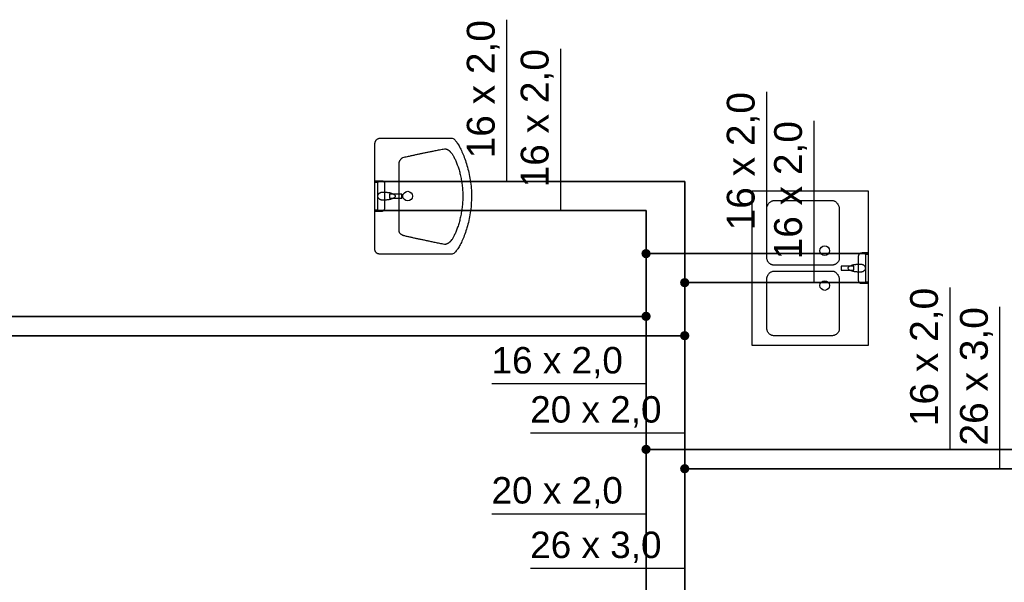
# Model space of a CAD drawing. Extents: x -69357 to 44456, y -75057 to 4617.
# Tile 17 of 23: x 33932 to 39028, y -42935 to -40025. Entities that reach past the tile are written whole.
import ezdxf
from ezdxf.lldxf.tags import DXFTag

# ---------------------------------------------------------------- set-up
doc = ezdxf.new("R2010")
doc.units = 0
doc.layers.add('IS_Ciepła_woda', color=1, linetype='DASHDOT', lineweight=35)
doc.layers.add('IS_Zimna_woda', color=5, linetype='SOLID', lineweight=35)
doc.layers.add('IS_Odbiorniki', color=18, linetype='SOLID')
doc.layers.add('IS_Opisy_działek_Wodociag', color=18, linetype='SOLID')
doc.styles.get("Standard").update_dxf_attribs({"font": 'arial.ttf'})
tags = doc.linetypes.add('DASHDOT', pattern=[20, 10, -5, 0, -5]).pattern_tags.tags
tags[10:11] = [DXFTag(74, 4), DXFTag(75, 0), DXFTag(340, '0'), DXFTag(46, 0.0), DXFTag(50, 0.0), DXFTag(44, 0.0), DXFTag(45, 0.0)]
tags[8:9] = [DXFTag(74, 4), DXFTag(75, 0), DXFTag(340, '0'), DXFTag(46, 0.0), DXFTag(50, 0.0), DXFTag(44, 0.0), DXFTag(45, 0.0)]
tags[6:7] = [DXFTag(74, 4), DXFTag(75, 0), DXFTag(340, '0'), DXFTag(46, 0.0), DXFTag(50, 0.0), DXFTag(44, 0.0), DXFTag(45, 0.0)]
tags[4:5] = [DXFTag(74, 4), DXFTag(75, 0), DXFTag(340, '0'), DXFTag(46, 0.0), DXFTag(50, 0.0), DXFTag(44, 0.0), DXFTag(45, 0.0)]
tags = doc.linetypes.add('SOLID', pattern=[10, 10, 0]).pattern_tags.tags
tags[6:7] = [DXFTag(74, 4), DXFTag(75, 0), DXFTag(340, '0'), DXFTag(46, 0.0), DXFTag(50, 0.0), DXFTag(44, 0.0), DXFTag(45, 0.0)]
tags[4:5] = [DXFTag(74, 4), DXFTag(75, 0), DXFTag(340, '0'), DXFTag(46, 0.0), DXFTag(50, 0.0), DXFTag(44, 0.0), DXFTag(45, 0.0)]

msp = doc.modelspace()

# ---------------------------------------------------------------- hatches: boundary and pattern name
at = {"layer": 'IS_Ciepła_woda'}
h = msp.add_hatch(color=5, dxfattribs=at)
edge = h.paths.add_edge_path()
edge.add_arc((37373.8, -41385), 24, 0, 360)
at = {"layer": 'IS_Opisy_działek_Wodociag'}
h = msp.add_hatch(color=1, dxfattribs=at)
edge = h.paths.add_edge_path()
edge.add_arc((37173.8, -41235), 24, 0, 360)
h = msp.add_hatch(color=1, dxfattribs=at)
edge = h.paths.add_edge_path()
edge.add_arc((37173.8, -41559.4), 24, 0, 360)
h = msp.add_hatch(color=5, dxfattribs=at)
edge = h.paths.add_edge_path()
edge.add_arc((37373.8, -41659.4), 24, 0, 360)
h = msp.add_hatch(color=1, dxfattribs=at)
edge = h.paths.add_edge_path()
edge.add_arc((37173.8, -42247.5), 24, 0, 360)
h = msp.add_hatch(color=5, dxfattribs=at)
edge = h.paths.add_edge_path()
edge.add_arc((37373.8, -42347.5), 24, 0, 360)

# ---------------------------------------------------------------- linework, layer by layer
at = {"layer": 'IS_Ciepła_woda', "ltscale": 10}
for p, q in [((37173.8, -41012.7), (35770.5, -41012.7)), ((37173.8, -41235), (37173.8, -41012.7)), ((37173.8, -41235), (38323.6, -41235)), ((37173.8, -41559.4), (37173.8, -41235)), ((28589.8, -41559.4), (37173.8, -41559.4)), ((37173.8, -42247.5), (37173.8, -41559.4)), ((37173.8, -43147), (37173.8, -42247.5)), ((37173.8, -42247.5), (39946.5, -42247.5))]:
    msp.add_line(p, q, dxfattribs=at)
at = {"layer": 'IS_Odbiorniki', "ltscale": 10}
for p, q in [((35770.5, -40867.7), (35770.5, -40857.7)), ((35770.5, -40857.7), (35785.5, -40857.7)), ((35785.5, -40857.7), (35785.5, -40867.7)), ((35785.5, -40867.7), (35770.5, -40867.7)), ((35785.5, -40867.7), (35785.5, -40867.7)), ((37723.6, -41710), (37723.6, -40910)), ((37723.6, -40910), (38323.6, -40910)), ((38323.6, -40910), (38323.6, -41710)), ((38323.6, -40910), (38323.6, -40910)), ((35910.5, -40927.7), (35845.5, -40927.7)), ((35845.5, -40927.7), (35845.5, -40947.7)), ((35845.5, -40947.7), (35910.5, -40947.7)), ((35910.5, -40947.7), (35910.5, -40927.7)), ((35910.5, -40947.7), (35910.5, -40947.7)), ((35770.5, -41017.7), (35770.5, -41007.7)), ((35770.5, -41007.7), (35785.5, -41007.7)), ((35785.5, -41017.7), (35770.5, -41017.7)), ((35785.5, -41007.7), (35785.5, -41017.7)), ((35785.5, -41017.7), (35785.5, -41017.7)), ((38308.6, -41230), (38323.6, -41230)), ((38308.6, -41240), (38308.6, -41230)), ((38308.6, -41230), (38308.6, -41230)), ((38323.6, -41240), (38308.6, -41240)), ((38323.6, -41230), (38323.6, -41240)), ((38183.6, -41300), (38183.6, -41320)), ((38248.6, -41300), (38183.6, -41300)), ((38183.6, -41300), (38183.6, -41300)), ((38183.6, -41320), (38248.6, -41320)), ((38248.6, -41320), (38248.6, -41300)), ((38308.6, -41380), (38323.6, -41380)), ((38308.6, -41390), (38308.6, -41380)), ((38308.6, -41380), (38308.6, -41380)), ((38323.6, -41390), (38308.6, -41390)), ((38323.6, -41380), (38323.6, -41390)), ((38323.6, -41710), (37723.6, -41710))]:
    msp.add_line(p, q, dxfattribs=at)
for centre in [(35940.5, -40937.7), (38098.6, -41220), (38098.6, -41400)]:
    msp.add_ellipse(centre, major_axis=(25, 0), ratio=1, dxfattribs=at)
for points, knots in [([(35770.5, -40667.7), (35770.5, -40666.3), (35770.6, -40663.6), (35771.4, -40659.6), (35772.6, -40655.7), (35774.4, -40652), (35776.6, -40648.6), (35779.3, -40645.5), (35782.6, -40642.8), (35786.3, -40640.6), (35790.6, -40638.9), (35795.4, -40637.9), (35798.7, -40637.7), (35800.5, -40637.7)], [0, 0, 0, 0, 4.087166, 8.167553, 12.237717, 16.300948, 20.370676, 24.473659, 28.652462, 32.966514, 37.491164, 42.314658, 47.533744, 47.533744, 47.533744, 47.533744]), ([(35800.5, -40637.7), (35813.4, -40637.7), (35838.8, -40637.7), (35876.3, -40637.7), (35912.5, -40637.7), (35947.6, -40637.7), (35981.6, -40637.7), (36014.8, -40637.7), (36047, -40637.7), (36078.6, -40637.7), (36109.7, -40637.7), (36140.2, -40637.7), (36160.4, -40637.7), (36170.5, -40637.7)], [0, 0, 0, 0, 38.820436, 76.265965, 112.449286, 147.483095, 181.48009, 214.552968, 246.814425, 278.37716, 309.353869, 339.85725, 370, 370, 370, 370]), ([(36170.5, -40637.7), (36173.4, -40637.7), (36180.4, -40642), (36189.7, -40652.4), (36200.7, -40668.6), (36212.5, -40689.9), (36224.6, -40715.9), (36236.4, -40746), (36247.3, -40779.7), (36256.8, -40816.3), (36264.3, -40855.3), (36269.3, -40896), (36270.5, -40923.7), (36270.5, -40937.7)], [0, 0, 0, 0, 8.69653, 22.807466, 42.395787, 66.951831, 95.843953, 128.414511, 164.013088, 202.014852, 241.835972, 282.950479, 324.911007, 324.911007, 324.911007, 324.911007]), ([(35770.5, -41212.7), (35770.5, -41193.4), (35770.5, -41157.5), (35770.5, -41107.2), (35770.5, -41062.8), (35770.5, -41022.3), (35770.5, -40983.5), (35770.5, -40944.2), (35770.5, -40902.1), (35770.5, -40855.2), (35770.5, -40801.2), (35770.5, -40737.9), (35770.5, -40692.4), (35770.5, -40667.7)], [0, 0, 0, 0, 57.885049, 107.543201, 151.160781, 190.924117, 229.019534, 267.633358, 308.951916, 355.161533, 408.448535, 470.999249, 545, 545, 545, 545]), ([(35915.5, -40737.7), (35923.1, -40736), (35937.6, -40732.8), (35958.3, -40728.2), (35977, -40724.2), (35994.4, -40720.4), (36011, -40716.9), (36027.6, -40713.4), (36044.8, -40709.9), (36063.2, -40706.2), (36083.3, -40702.1), (36106, -40697.6), (36122, -40694.4), (36130.5, -40692.7)], [0, 0, 0, 0, 23.597915, 44.533547, 63.452395, 80.999999, 97.82194, 114.56381, 131.871182, 150.389576, 170.764456, 193.641236, 219.665302, 219.665302, 219.665302, 219.665302]), ([(36130.5, -40692.7), (36131.4, -40692.7), (36133.2, -40692.8), (36135.9, -40693.1), (36138.7, -40693.8), (36141.4, -40694.6), (36144.2, -40695.8), (36146.9, -40697.1), (36149.6, -40698.8), (36152.3, -40700.6), (36155.1, -40702.7), (36157.8, -40705.1), (36159.6, -40706.8), (36160.5, -40707.7)], [0, 0, 0, 0, 2.730089, 5.482602, 8.279423, 11.141422, 14.088083, 17.137266, 20.305101, 23.605975, 27.052613, 30.656194, 34.426501, 34.426501, 34.426501, 34.426501]), ([(36160.5, -40707.7), (36163.1, -40710.3), (36168.4, -40716.9), (36175.9, -40728.6), (36183.7, -40743.3), (36191.5, -40760.7), (36199.1, -40780.5), (36206.2, -40802.6), (36212.6, -40826.7), (36218, -40852.5), (36222.1, -40879.8), (36224.8, -40908.4), (36225.5, -40927.8), (36225.5, -40937.7)], [0, 0, 0, 0, 11.11601, 25.121836, 41.816102, 60.957078, 82.291121, 105.564976, 130.532717, 156.960817, 184.632733, 213.353643, 242.955681, 242.955681, 242.955681, 242.955681]), ([(35895.5, -40767.7), (35895.5, -40766.7), (35895.7, -40764.8), (35896.4, -40761.7), (35897.5, -40758.6), (35898.9, -40755.5), (35900.7, -40752.3), (35902.7, -40749.3), (35905, -40746.4), (35907.4, -40743.7), (35910, -40741.3), (35912.7, -40739.3), (35914.5, -40738.2), (35915.5, -40737.7)], [0, 0, 0, 0, 2.850128, 5.948498, 9.267958, 12.764317, 16.383877, 20.067987, 23.756116, 27.388356, 30.908007, 34.26493, 37.420569, 37.420569, 37.420569, 37.420569]), ([(35895.5, -41117.7), (35895.5, -41107.1), (35895.5, -41085.8), (35895.5, -41053.6), (35895.5, -41021), (35895.5, -40988.2), (35895.5, -40955.4), (35895.5, -40922.7), (35895.5, -40890.4), (35895.5, -40858.6), (35895.5, -40827.5), (35895.5, -40797.3), (35895.5, -40777.4), (35895.5, -40767.7)], [0, 0, 0, 0, 31.705485, 63.974455, 96.626597, 129.481593, 162.359128, 195.078888, 227.460556, 259.323817, 290.488355, 320.773854, 350, 350, 350, 350]), ([(35785.5, -41017.7), (35785.5, -41014.1), (35785.5, -41006.1), (35785.5, -40993.2), (35785.5, -40978.6), (35785.5, -40962.7), (35785.5, -40946.1), (35785.5, -40929.3), (35785.5, -40912.6), (35785.5, -40896.8), (35785.5, -40882.2), (35785.5, -40869.3), (35785.5, -40861.3), (35785.5, -40857.7)], [0, 0, 0, 0, 10.826446, 23.884298, 38.677686, 54.710744, 71.487603, 88.512397, 105.289256, 121.322314, 136.115702, 149.173554, 160, 160, 160, 160]), ([(35785.5, -40857.7), (35785.5, -40857.7), (35785.7, -40857.7), (35786, -40857.7), (35786.7, -40857.7), (35787.5, -40857.7), (35788.6, -40857.7), (35790, -40857.7), (35791.6, -40857.7), (35793.5, -40857.7), (35795.6, -40857.7), (35797.9, -40857.7), (35799.6, -40857.7), (35800.5, -40857.7)], [0, 0, 0, 0, 0.123967, 0.495868, 1.115702, 1.983471, 3.099174, 4.46281, 6.07438, 7.933884, 10.041322, 12.396694, 15, 15, 15, 15]), ([(35800.5, -40857.7), (35801.8, -40857.7), (35804.2, -40857.8), (35807.6, -40858.1), (35810.5, -40858.8), (35813.1, -40859.8), (35815.2, -40861.2), (35817, -40862.9), (35818.3, -40865.1), (35819.4, -40867.6), (35820, -40870.6), (35820.4, -40874), (35820.5, -40876.4), (35820.5, -40877.7)], [0, 0, 0, 0, 3.848852, 7.245675, 10.248915, 12.93879, 15.422962, 17.834881, 20.319053, 23.008928, 26.012168, 29.408991, 33.257843, 33.257843, 33.257843, 33.257843]), ([(35820.5, -40877.7), (35820.5, -40880.6), (35820.5, -40887), (35820.5, -40897), (35820.5, -40907.9), (35820.5, -40919.6), (35820.5, -40931.6), (35820.5, -40943.8), (35820.5, -40955.8), (35820.5, -40967.4), (35820.5, -40978.4), (35820.5, -40988.4), (35820.5, -40994.7), (35820.5, -40997.7)], [0, 0, 0, 0, 8.880541, 18.978212, 30.022539, 41.74305, 53.869271, 66.130729, 78.25695, 89.977461, 101.021788, 111.119459, 120, 120, 120, 120]), ([(35785.5, -40937.7), (35785.5, -40936.8), (35785.6, -40934.9), (35786.3, -40932.3), (35787.4, -40929.7), (35788.9, -40927.2), (35790.7, -40924.9), (35792.7, -40922.9), (35795, -40921.1), (35797.4, -40919.7), (35800, -40918.6), (35802.7, -40917.9), (35804.6, -40917.7), (35805.5, -40917.7)], [0, 0, 0, 0, 2.730365, 5.492916, 8.300583, 11.150751, 14.030355, 16.920408, 19.800013, 22.650181, 25.457847, 28.220398, 30.950763, 30.950763, 30.950763, 30.950763]), ([(35805.5, -40957.7), (35804.6, -40957.7), (35802.7, -40957.5), (35800, -40956.8), (35797.4, -40955.7), (35795, -40954.2), (35792.7, -40952.5), (35790.7, -40950.4), (35788.9, -40948.2), (35787.4, -40945.7), (35786.3, -40943.1), (35785.6, -40940.4), (35785.5, -40938.6), (35785.5, -40937.7)], [0, 0, 0, 0, 2.730365, 5.492916, 8.300583, 11.150751, 14.030355, 16.920408, 19.800013, 22.650181, 25.457847, 28.220398, 30.950763, 30.950763, 30.950763, 30.950763]), ([(35805.5, -40917.7), (35805.9, -40917.7), (35806.8, -40917.7), (35808.2, -40917.7), (35809.7, -40917.7), (35811.2, -40917.7), (35812.8, -40917.7), (35814.5, -40917.7), (35816.4, -40917.7), (35818.4, -40917.7), (35820.5, -40917.7), (35822.9, -40917.7), (35824.6, -40917.7), (35825.5, -40917.7)], [0, 0, 0, 0, 1.367393, 2.757325, 4.192337, 5.694966, 7.287754, 8.993238, 10.833959, 12.832457, 15.01127, 17.392938, 20, 20, 20, 20]), ([(35825.5, -40957.7), (35825, -40957.7), (35823.9, -40957.7), (35822.3, -40957.7), (35820.4, -40957.7), (35818.5, -40957.7), (35816.5, -40957.7), (35814.5, -40957.7), (35812.4, -40957.7), (35810.5, -40957.7), (35808.7, -40957.7), (35807, -40957.7), (35806, -40957.7), (35805.5, -40957.7)], [0, 0, 0, 0, 1.48009, 3.163035, 5.003757, 6.957175, 8.978212, 11.021788, 13.042825, 14.996243, 16.836965, 18.51991, 20, 20, 20, 20]), ([(35825.5, -40917.7), (35827.7, -40917.7), (35832.2, -40917.9), (35838.9, -40918.5), (35845.3, -40919.6), (35851.4, -40921.1), (35857.1, -40922.8), (35862.2, -40924.8), (35866.6, -40927.1), (35870.3, -40929.5), (35873.1, -40932.1), (35875, -40934.8), (35875.5, -40936.8), (35875.5, -40937.7)], [0, 0, 0, 0, 6.803648, 13.52598, 20.079737, 26.374038, 32.317128, 37.819625, 42.799341, 47.189881, 50.958164, 54.142499, 56.927881, 56.927881, 56.927881, 56.927881]), ([(35875.5, -40937.7), (35875.5, -40938.6), (35875, -40940.6), (35873.1, -40943.3), (35870.3, -40945.9), (35866.6, -40948.3), (35862.2, -40950.5), (35857.1, -40952.5), (35851.4, -40954.3), (35845.3, -40955.7), (35838.9, -40956.8), (35832.2, -40957.5), (35827.7, -40957.7), (35825.5, -40957.7)], [0, 0, 0, 0, 2.785382, 5.969717, 9.738, 14.12854, 19.108256, 24.610753, 30.553843, 36.848144, 43.401901, 50.124233, 56.927881, 56.927881, 56.927881, 56.927881]), ([(36225.5, -40937.7), (36225.5, -40947.6), (36224.8, -40967.2), (36222.1, -40996), (36218, -41023.8), (36212.6, -41050.2), (36206.2, -41074.9), (36199.1, -41097.7), (36191.5, -41118.2), (36183.7, -41136.1), (36175.9, -41151.3), (36168.4, -41163.4), (36163.1, -41170), (36160.5, -41172.7)], [0, 0, 0, 0, 29.718432, 58.757268, 86.900903, 113.90655, 139.510248, 163.432086, 185.381138, 205.060926, 222.177079, 236.451519, 247.656957, 247.656957, 247.656957, 247.656957]), ([(36270.5, -40937.7), (36270.5, -40952.4), (36269.3, -40981.3), (36264.4, -41023.5), (36256.9, -41063.2), (36247.4, -41099.9), (36236.4, -41133.3), (36224.6, -41162.8), (36212.5, -41188.1), (36200.7, -41208.5), (36189.7, -41223.9), (36180.3, -41233.7), (36173.3, -41237.7), (36170.5, -41237.7)], [0, 0, 0, 0, 44.212578, 86.714813, 127.200173, 165.289213, 200.545007, 232.487153, 260.605867, 284.379847, 303.309117, 317.00778, 325.616238, 325.616238, 325.616238, 325.616238]), ([(37798.6, -41000), (37798.6, -40998.6), (37798.9, -40995.5), (37800, -40990.9), (37801.8, -40986.1), (37804.3, -40981.2), (37807.4, -40976.5), (37811.1, -40972.1), (37815.5, -40968.1), (37820.4, -40964.7), (37826, -40962.1), (37832.1, -40960.4), (37836.4, -40960), (37838.6, -40960)], [0, 0, 0, 0, 4.328232, 9.104763, 14.256027, 19.699301, 25.354706, 31.154555, 37.052452, 43.033164, 49.123009, 55.398867, 61.992129, 61.992129, 61.992129, 61.992129]), ([(37838.6, -40960), (37848.7, -40960), (37868.3, -40960), (37896.9, -40960), (37924.1, -40960), (37950.3, -40960), (37975.9, -40960), (38001.3, -40960), (38026.9, -40960), (38053.1, -40960), (38080.3, -40960), (38108.9, -40960), (38128.5, -40960), (38138.6, -40960)], [0, 0, 0, 0, 30.315552, 58.805409, 85.875282, 111.930879, 137.377911, 162.622089, 188.069121, 214.124718, 241.194591, 269.684448, 300, 300, 300, 300]), ([(38138.6, -40960), (38140, -40960), (38142.9, -40960.4), (38147.3, -40961.8), (38151.6, -40964.1), (38155.9, -40967.2), (38159.9, -40971), (38163.7, -40975.4), (38167, -40980.4), (38169.8, -40986), (38171.9, -40992), (38173.3, -40998.4), (38173.6, -41002.8), (38173.6, -41005)], [0, 0, 0, 0, 4.223983, 8.77864, 13.686529, 18.931214, 24.47593, 30.276219, 36.288984, 42.479757, 48.829227, 55.339431, 62.039384, 62.039384, 62.039384, 62.039384]), ([(35800.5, -41017.7), (35799.6, -41017.7), (35797.9, -41017.7), (35795.6, -41017.7), (35793.5, -41017.7), (35791.6, -41017.7), (35790, -41017.7), (35788.6, -41017.7), (35787.5, -41017.7), (35786.7, -41017.7), (35786, -41017.7), (35785.7, -41017.7), (35785.5, -41017.7), (35785.5, -41017.7)], [0, 0, 0, 0, 2.603306, 4.958678, 7.066116, 8.92562, 10.53719, 11.900826, 13.016529, 13.884298, 14.504132, 14.876033, 15, 15, 15, 15]), ([(35820.5, -40997.7), (35820.5, -40998.6), (35820.4, -41000.4), (35820, -41003.1), (35819.3, -41005.7), (35818.3, -41008.1), (35817, -41010.4), (35815.2, -41012.5), (35813.1, -41014.3), (35810.6, -41015.8), (35807.6, -41016.9), (35804.2, -41017.5), (35801.8, -41017.7), (35800.5, -41017.7)], [0, 0, 0, 0, 2.722757, 5.426916, 8.102272, 10.750398, 13.387984, 16.049728, 18.789505, 21.678503, 24.800187, 28.243676, 32.097914, 32.097914, 32.097914, 32.097914]), ([(37798.6, -41255), (37798.6, -41247.3), (37798.6, -41232), (37798.6, -41209.1), (37798.6, -41186.3), (37798.6, -41163.5), (37798.6, -41140.8), (37798.6, -41117.9), (37798.6, -41094.9), (37798.6, -41071.6), (37798.6, -41048.1), (37798.6, -41024.2), (37798.6, -41008.1), (37798.6, -41000)], [0, 0, 0, 0, 23.069121, 45.957926, 68.734035, 91.465064, 114.218633, 137.062359, 160.063862, 183.290759, 206.810669, 230.69121, 255, 255, 255, 255]), ([(38173.6, -41005), (38173.6, -41013.1), (38173.6, -41029), (38173.6, -41052.6), (38173.6, -41075.8), (38173.6, -41098.6), (38173.6, -41121.2), (38173.6, -41143.8), (38173.6, -41166.4), (38173.6, -41189.2), (38173.6, -41212.4), (38173.6, -41236), (38173.6, -41251.9), (38173.6, -41260)], [0, 0, 0, 0, 24.196093, 47.783621, 70.897821, 93.673929, 116.247183, 138.752817, 161.326071, 184.102179, 207.216379, 230.803907, 255, 255, 255, 255]), ([(35920.5, -41142.7), (35919.1, -41142.2), (35916.5, -41141.3), (35912.8, -41139.6), (35909.4, -41137.7), (35906.3, -41135.6), (35903.6, -41133.3), (35901.2, -41130.9), (35899.2, -41128.4), (35897.6, -41125.8), (35896.4, -41123.2), (35895.6, -41120.4), (35895.5, -41118.6), (35895.5, -41117.7)], [0, 0, 0, 0, 4.23186, 8.300967, 12.201488, 15.928438, 19.478672, 22.852172, 26.053677, 29.094753, 31.996253, 34.790907, 37.525347, 37.525347, 37.525347, 37.525347]), ([(36130.5, -41187.7), (36122.2, -41185.9), (36106.3, -41182.6), (36083.3, -41177.8), (36062, -41173.4), (36042.2, -41169.2), (36023.5, -41165.3), (36005.6, -41161.5), (35988.4, -41157.8), (35971.5, -41154.2), (35954.7, -41150.5), (35937.7, -41146.6), (35926.3, -41144), (35920.5, -41142.7)], [0, 0, 0, 0, 25.380617, 48.754154, 70.399207, 90.594363, 109.618218, 127.749393, 145.266562, 162.448468, 179.573941, 196.921895, 214.771316, 214.771316, 214.771316, 214.771316]), ([(35800.5, -41237.7), (35798.7, -41237.7), (35795.4, -41237.5), (35790.7, -41236.8), (35786.4, -41235.7), (35782.6, -41234.1), (35779.4, -41232.1), (35776.6, -41229.7), (35774.4, -41226.9), (35772.6, -41223.8), (35771.4, -41220.3), (35770.6, -41216.6), (35770.5, -41214), (35770.5, -41212.7)], [0, 0, 0, 0, 5.212334, 9.977407, 14.351203, 18.398421, 22.192846, 25.816141, 29.3545, 32.893434, 36.512099, 40.278977, 44.24991, 44.24991, 44.24991, 44.24991]), ([(36160.5, -41172.7), (36159.6, -41173.6), (36157.8, -41175.3), (36155.1, -41177.6), (36152.3, -41179.8), (36149.6, -41181.6), (36146.9, -41183.2), (36144.2, -41184.6), (36141.4, -41185.7), (36138.7, -41186.6), (36135.9, -41187.2), (36133.2, -41187.6), (36131.4, -41187.7), (36130.5, -41187.7)], [0, 0, 0, 0, 3.770307, 7.373888, 10.820526, 14.1214, 17.289235, 20.338418, 23.285079, 26.147078, 28.9439, 31.696412, 34.426501, 34.426501, 34.426501, 34.426501]), ([(36170.5, -41237.7), (36154.5, -41237.7), (36124.2, -41237.7), (36081, -41237.7), (36041.9, -41237.7), (36006.3, -41237.7), (35973.5, -41237.7), (35942.9, -41237.7), (35913.8, -41237.7), (35885.7, -41237.7), (35857.7, -41237.7), (35829.3, -41237.7), (35810.2, -41237.7), (35800.5, -41237.7)], [0, 0, 0, 0, 47.836213, 90.871525, 129.759579, 165.15402, 197.70849, 228.076634, 256.912096, 284.86852, 312.599549, 340.758828, 370, 370, 370, 370]), ([(37838.6, -41295), (37836.8, -41295), (37833.1, -41294.8), (37827.8, -41293.7), (37822.6, -41291.9), (37817.7, -41289.4), (37813.1, -41286.3), (37809, -41282.5), (37805.4, -41278.1), (37802.5, -41273.1), (37800.3, -41267.6), (37798.9, -41261.5), (37798.6, -41257.2), (37798.6, -41255)], [0, 0, 0, 0, 5.451963, 10.911127, 16.380719, 21.864226, 27.370093, 32.916287, 38.534515, 44.273635, 50.201661, 56.405725, 62.989798, 62.989798, 62.989798, 62.989798]), ([(38173.6, -41260), (38173.6, -41261.8), (38173.3, -41265.3), (38171.9, -41270.4), (38169.7, -41275.1), (38166.7, -41279.4), (38163.1, -41283.3), (38159, -41286.7), (38154.5, -41289.6), (38149.6, -41292), (38144.4, -41293.7), (38139.1, -41294.8), (38135.4, -41295), (38133.6, -41295)], [0, 0, 0, 0, 5.344739, 10.5613, 15.74082, 20.943078, 26.1999, 31.520982, 36.900397, 42.322862, 47.769538, 53.223516, 58.675226, 58.675226, 58.675226, 58.675226]), ([(38273.6, -41250), (38273.6, -41249.1), (38273.7, -41247.3), (38274.1, -41244.6), (38274.8, -41242), (38275.8, -41239.5), (38277.1, -41237.3), (38278.8, -41235.2), (38281, -41233.4), (38283.5, -41231.9), (38286.5, -41230.8), (38289.9, -41230.1), (38292.3, -41230), (38293.6, -41230)], [0, 0, 0, 0, 2.722757, 5.426916, 8.102272, 10.750398, 13.387984, 16.049728, 18.789505, 21.678503, 24.800187, 28.243676, 32.097914, 32.097914, 32.097914, 32.097914]), ([(38273.6, -41370), (38273.6, -41367), (38273.6, -41360.7), (38273.6, -41350.7), (38273.6, -41339.8), (38273.6, -41328.1), (38273.6, -41316.1), (38273.6, -41303.9), (38273.6, -41291.9), (38273.6, -41280.2), (38273.6, -41269.3), (38273.6, -41259.3), (38273.6, -41253), (38273.6, -41250)], [0, 0, 0, 0, 8.880541, 18.978212, 30.022539, 41.74305, 53.869271, 66.130729, 78.25695, 89.977461, 101.021788, 111.119459, 120, 120, 120, 120]), ([(38293.6, -41230), (38294.5, -41230), (38296.1, -41230), (38298.5, -41230), (38300.6, -41230), (38302.4, -41230), (38304.1, -41230), (38305.4, -41230), (38306.5, -41230), (38307.4, -41230), (38308, -41230), (38308.4, -41230), (38308.6, -41230), (38308.6, -41230)], [0, 0, 0, 0, 2.603306, 4.958678, 7.066116, 8.92562, 10.53719, 11.900826, 13.016529, 13.884298, 14.504132, 14.876033, 15, 15, 15, 15]), ([(38308.6, -41230), (38308.6, -41233.6), (38308.6, -41241.6), (38308.6, -41254.5), (38308.6, -41269.1), (38308.6, -41285), (38308.6, -41301.6), (38308.6, -41318.4), (38308.6, -41335), (38308.6, -41350.9), (38308.6, -41365.5), (38308.6, -41378.4), (38308.6, -41386.4), (38308.6, -41390)], [0, 0, 0, 0, 10.826446, 23.884298, 38.677686, 54.710744, 71.487603, 88.512397, 105.289256, 121.322314, 136.115702, 149.173554, 160, 160, 160, 160]), ([(38133.6, -41295), (38126.1, -41295), (38110.4, -41295), (38086.4, -41295), (38061, -41295), (38034.6, -41295), (38007.3, -41295), (37979.4, -41295), (37951.2, -41295), (37922.8, -41295), (37894.4, -41295), (37866.4, -41295), (37847.8, -41295), (37838.6, -41295)], [0, 0, 0, 0, 22.648385, 46.806912, 72.250188, 98.752817, 126.089406, 154.03456, 182.362885, 210.848986, 239.267468, 267.392938, 295, 295, 295, 295]), ([(38218.6, -41310), (38218.6, -41309.1), (38219.1, -41307.1), (38221, -41304.4), (38223.8, -41301.8), (38227.4, -41299.4), (38231.9, -41297.2), (38237, -41295.1), (38242.6, -41293.4), (38248.7, -41291.9), (38255.2, -41290.9), (38261.8, -41290.2), (38266.3, -41290), (38268.6, -41290)], [0, 0, 0, 0, 2.785382, 5.969717, 9.738, 14.12854, 19.108256, 24.610753, 30.553843, 36.848144, 43.401901, 50.124233, 56.927881, 56.927881, 56.927881, 56.927881]), ([(38268.6, -41330), (38266.3, -41330), (38261.8, -41329.8), (38255.2, -41329.1), (38248.7, -41328.1), (38242.6, -41326.6), (38237, -41324.9), (38231.9, -41322.8), (38227.4, -41320.6), (38223.8, -41318.2), (38221, -41315.6), (38219.1, -41312.9), (38218.6, -41310.9), (38218.6, -41310)], [0, 0, 0, 0, 6.803648, 13.52598, 20.079737, 26.374038, 32.317128, 37.819625, 42.799341, 47.189881, 50.958164, 54.142499, 56.927881, 56.927881, 56.927881, 56.927881]), ([(38268.6, -41290), (38269.1, -41290), (38270.1, -41290), (38271.8, -41290), (38273.6, -41290), (38275.6, -41290), (38277.6, -41290), (38279.6, -41290), (38281.6, -41290), (38283.6, -41290), (38285.4, -41290), (38287.1, -41290), (38288.1, -41290), (38288.6, -41290)], [0, 0, 0, 0, 1.48009, 3.163035, 5.003757, 6.957175, 8.978212, 11.021788, 13.042825, 14.996243, 16.836965, 18.51991, 20, 20, 20, 20]), ([(38288.6, -41290), (38289.5, -41290), (38291.3, -41290.2), (38294, -41290.9), (38296.6, -41292), (38299.1, -41293.4), (38301.3, -41295.2), (38303.4, -41297.3), (38305.2, -41299.5), (38306.6, -41302), (38307.7, -41304.6), (38308.4, -41307.3), (38308.6, -41309.1), (38308.6, -41310)], [0, 0, 0, 0, 2.730365, 5.492916, 8.300583, 11.150751, 14.030355, 16.920408, 19.800013, 22.650181, 25.457847, 28.220398, 30.950763, 30.950763, 30.950763, 30.950763]), ([(38308.6, -41310), (38308.6, -41310.9), (38308.4, -41312.7), (38307.7, -41315.4), (38306.6, -41318), (38305.2, -41320.5), (38303.4, -41322.7), (38301.3, -41324.8), (38299.1, -41326.6), (38296.6, -41328), (38294, -41329.1), (38291.3, -41329.8), (38289.5, -41330), (38288.6, -41330)], [0, 0, 0, 0, 2.730365, 5.492916, 8.300583, 11.150751, 14.030355, 16.920408, 19.800013, 22.650181, 25.457847, 28.220398, 30.950763, 30.950763, 30.950763, 30.950763]), ([(37798.6, -41365), (37798.6, -41363.6), (37798.9, -41360.5), (37800, -41355.9), (37801.8, -41351.1), (37804.3, -41346.2), (37807.4, -41341.5), (37811.1, -41337.1), (37815.5, -41333.1), (37820.4, -41329.7), (37826, -41327.1), (37832.1, -41325.4), (37836.4, -41325), (37838.6, -41325)], [0, 0, 0, 0, 4.328232, 9.104763, 14.256027, 19.699301, 25.354706, 31.154555, 37.052452, 43.033164, 49.123009, 55.398867, 61.992129, 61.992129, 61.992129, 61.992129]), ([(37798.6, -41620), (37798.6, -41612.3), (37798.6, -41597), (37798.6, -41574.1), (37798.6, -41551.3), (37798.6, -41528.5), (37798.6, -41505.8), (37798.6, -41482.9), (37798.6, -41459.9), (37798.6, -41436.6), (37798.6, -41413.1), (37798.6, -41389.2), (37798.6, -41373.1), (37798.6, -41365)], [0, 0, 0, 0, 23.069121, 45.957926, 68.734035, 91.465064, 114.218633, 137.062359, 160.063862, 183.290759, 206.810669, 230.69121, 255, 255, 255, 255]), ([(37838.6, -41325), (37848.7, -41325), (37868.3, -41325), (37896.9, -41325), (37924.1, -41325), (37950.3, -41325), (37975.9, -41325), (38001.3, -41325), (38026.9, -41325), (38053.1, -41325), (38080.3, -41325), (38108.9, -41325), (38128.5, -41325), (38138.6, -41325)], [0, 0, 0, 0, 30.315552, 58.805409, 85.875282, 111.930879, 137.377911, 162.622089, 188.069121, 214.124718, 241.194591, 269.684448, 300, 300, 300, 300]), ([(38138.6, -41325), (38140, -41325), (38142.9, -41325.4), (38147.3, -41326.8), (38151.6, -41329.1), (38155.9, -41332.2), (38159.9, -41336), (38163.7, -41340.4), (38167, -41345.4), (38169.8, -41351), (38171.9, -41357), (38173.3, -41363.4), (38173.6, -41367.8), (38173.6, -41370)], [0, 0, 0, 0, 4.223983, 8.77864, 13.686529, 18.931214, 24.47593, 30.276219, 36.288984, 42.479757, 48.829227, 55.339431, 62.039384, 62.039384, 62.039384, 62.039384]), ([(38173.6, -41370), (38173.6, -41378.1), (38173.6, -41394), (38173.6, -41417.6), (38173.6, -41440.8), (38173.6, -41463.6), (38173.6, -41486.2), (38173.6, -41508.8), (38173.6, -41531.4), (38173.6, -41554.2), (38173.6, -41577.4), (38173.6, -41601), (38173.6, -41616.9), (38173.6, -41625)], [0, 0, 0, 0, 24.196093, 47.783621, 70.897821, 93.673929, 116.247183, 138.752817, 161.326071, 184.102179, 207.216379, 230.803907, 255, 255, 255, 255]), ([(38288.6, -41330), (38288.1, -41330), (38287.2, -41330), (38285.8, -41330), (38284.4, -41330), (38282.9, -41330), (38281.3, -41330), (38279.6, -41330), (38277.7, -41330), (38275.7, -41330), (38273.5, -41330), (38271.1, -41330), (38269.5, -41330), (38268.6, -41330)], [0, 0, 0, 0, 1.367393, 2.757325, 4.192337, 5.694966, 7.287754, 8.993238, 10.833959, 12.832457, 15.01127, 17.392938, 20, 20, 20, 20]), ([(38293.6, -41390), (38292.3, -41390), (38289.9, -41389.9), (38286.5, -41389.6), (38283.5, -41388.9), (38281, -41387.9), (38278.8, -41386.5), (38277.1, -41384.8), (38275.7, -41382.6), (38274.7, -41380.1), (38274, -41377.1), (38273.7, -41373.7), (38273.6, -41371.3), (38273.6, -41370)], [0, 0, 0, 0, 3.848852, 7.245675, 10.248915, 12.93879, 15.422962, 17.834881, 20.319053, 23.008928, 26.012168, 29.408991, 33.257843, 33.257843, 33.257843, 33.257843]), ([(38308.6, -41390), (38308.6, -41390), (38308.4, -41390), (38308, -41390), (38307.4, -41390), (38306.5, -41390), (38305.4, -41390), (38304.1, -41390), (38302.4, -41390), (38300.6, -41390), (38298.5, -41390), (38296.1, -41390), (38294.5, -41390), (38293.6, -41390)], [0, 0, 0, 0, 0.123967, 0.495868, 1.115702, 1.983471, 3.099174, 4.46281, 6.07438, 7.933884, 10.041322, 12.396694, 15, 15, 15, 15]), ([(37838.6, -41660), (37836.8, -41660), (37833.1, -41659.8), (37827.8, -41658.7), (37822.6, -41656.9), (37817.7, -41654.4), (37813.1, -41651.3), (37809, -41647.5), (37805.4, -41643.1), (37802.5, -41638.1), (37800.3, -41632.6), (37798.9, -41626.5), (37798.6, -41622.2), (37798.6, -41620)], [0, 0, 0, 0, 5.451963, 10.911127, 16.380719, 21.864226, 27.370093, 32.916287, 38.534515, 44.273635, 50.201661, 56.405725, 62.989798, 62.989798, 62.989798, 62.989798]), ([(38173.6, -41625), (38173.6, -41626.8), (38173.3, -41630.3), (38171.9, -41635.4), (38169.7, -41640.1), (38166.7, -41644.4), (38163.1, -41648.3), (38159, -41651.7), (38154.5, -41654.6), (38149.6, -41657), (38144.4, -41658.7), (38139.1, -41659.8), (38135.4, -41660), (38133.6, -41660)], [0, 0, 0, 0, 5.344739, 10.5613, 15.74082, 20.943078, 26.1999, 31.520982, 36.900397, 42.322862, 47.769538, 53.223516, 58.675226, 58.675226, 58.675226, 58.675226]), ([(38133.6, -41660), (38126.1, -41660), (38110.4, -41660), (38086.4, -41660), (38061, -41660), (38034.6, -41660), (38007.3, -41660), (37979.4, -41660), (37951.2, -41660), (37922.8, -41660), (37894.4, -41660), (37866.4, -41660), (37847.8, -41660), (37838.6, -41660)], [0, 0, 0, 0, 22.648385, 46.806912, 72.250188, 98.752817, 126.089406, 154.03456, 182.362885, 210.848986, 239.267468, 267.392938, 295, 295, 295, 295])]:
    msp.add_open_spline(points, degree=3, knots=knots, dxfattribs=at)
at = {"layer": 'IS_Opisy_działek_Wodociag', "ltscale": 10}
for p, q in [((36452.9, -40862.7), (36452.9, -40025.2)), ((36731.9, -41012.7), (36731.9, -40175.2)), ((37798.3, -41235), (37798.3, -40397.5)), ((38043.2, -41385), (38043.2, -40547.5)), ((38746.9, -42247.5), (38746.9, -41410)), ((39005, -42347.5), (39005, -41510)), ((37173.8, -41908.9), (36376.3, -41908.9)), ((37373.8, -42163.1), (36576.3, -42163.1)), ((37173.8, -42581.6), (36376.3, -42581.6)), ((37373.8, -42863.7), (36576.3, -42863.7))]:
    msp.add_line(p, q, dxfattribs=at)
at = {"layer": 'IS_Zimna_woda', "ltscale": 10}
for p, q in [((37373.8, -40862.7), (35770.5, -40862.7)), ((37373.8, -41385), (37373.8, -40862.7)), ((37373.8, -41385), (38323.6, -41385)), ((37373.8, -41659.4), (37373.8, -41385)), ((28689.8, -41659.4), (37373.8, -41659.4)), ((37373.8, -42347.5), (37373.8, -41659.4)), ((37373.8, -43280.4), (37373.8, -42347.5)), ((37373.8, -42347.5), (39846.5, -42347.5))]:
    msp.add_line(p, q, dxfattribs=at)

# ---------------------------------------------------------------- texts
at = {"layer": 'IS_Opisy_działek_Wodociag', "ltscale": 10, "char_height": 144, "attachment_point": 7, "rotation": 90}
for s, insert in [('\\fArial|b0|i0;16 x 2,0', (36416.9, -40742.7)), ('\\fArial|b0|i0;16 x 2,0', (36695.9, -40892.7)), ('\\fArial|b0|i0;16 x 2,0', (37762.3, -41115)), ('\\fArial|b0|i0;16 x 2,0', (38007.2, -41265)), ('\\fArial|b0|i0;16 x 2,0', (38710.9, -42127.5)), ('\\fArial|b0|i0;26 x 3,0', (38969, -42227.5))]:
    msp.add_mtext(s, dxfattribs=dict(at, insert=insert))
at = {"layer": 'IS_Opisy_działek_Wodociag', "ltscale": 10, "char_height": 136.8, "attachment_point": 9}
for s, insert in [('\\fArial|b0|i0;16 x 2,0', (37053.8, -41880.1)), ('\\fArial|b0|i0;20 x 2,0', (37253.8, -42134.3)), ('\\fArial|b0|i0;20 x 2,0', (37053.8, -42552.8)), ('\\fArial|b0|i0;26 x 3,0', (37253.8, -42834.9))]:
    msp.add_mtext(s, dxfattribs=dict(at, insert=insert))

doc.saveas('drawing.dxf')
